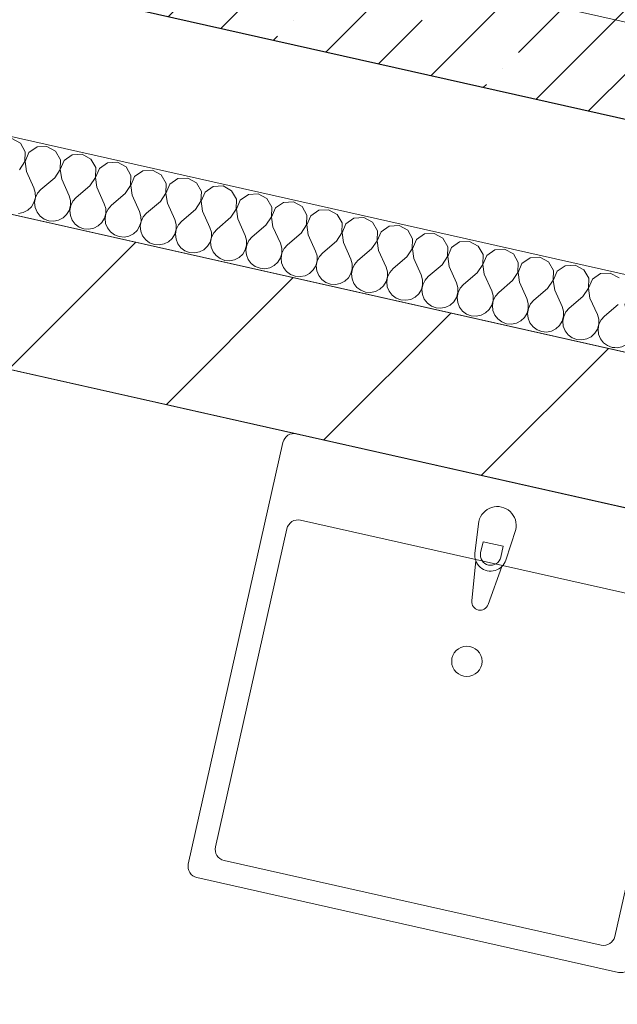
# Model space of a CAD drawing. Header units: millimetres. Extents: x -7213913 to -6930487, y 6129472 to 6353620.
# Tile 142 of 256: x -7192426 to -7191637, y 6173857 to 6175156. Entities that reach past the tile are written whole.
import ezdxf
from ezdxf.enums import TextEntityAlignment as Align

# ---------------------------------------------------------------- set-up
doc = ezdxf.new("R2010")
doc.units = ezdxf.units.MM
doc.header["$MEASUREMENT"] = 0
doc.linetypes.add('Штрихпунктирная', pattern=[670.277762, 352.777767, -176.388884, 0, -141.111112])
for name, color, linetype, lineweight in [('0_Ном._пера__1', 7, 'Continuous', 0), ('S - квартира_помещение.АР_Ном._пера__101', 252, 'Continuous', 0), ('S - квартира_помещение.АР_Ном._пера__2', 8, 'Continuous', 15), ('АР-Мебель_Сантехника.АР_Ном._пера__101', 252, 'Continuous', 0), ('АР-Стены_внутренние_пилоны.АР_Ном._пера__1', 7, 'Continuous', 15), ('АР-Стены_Перегородки_межквартирные_200.АР_Ном._пера__1', 7, 'Continuous', 15), ('АР-Чертеж-Оси_Осевые размеры.АР_Ном._пера__120', 7, 'Continuous', 0), ('АР-Чертеж-Размеры.АР_Ном._пера__1', 7, 'Continuous', 0), ('Паспорта Зон Archicad_Ном._пера__1', 7, 'Continuous', 0)]:
    doc.layers.add(name, color=color, linetype=linetype, lineweight=lineweight)
for name, color, linetype in [('S - квартира_помещение.АР', 7, 'Continuous'), ('АР-Мебель_Сантехника.АР', 7, 'Continuous'), ('АР-Стены_внутренние_пилоны.АР', 7, 'Continuous'), ('АР-Стены_Перегородки_межквартирные_200.АР', 7, 'Continuous'), ('АР-Чертеж-Оси_Осевые размеры.АР', 7, 'Continuous'), ('АР-Чертеж-Размеры.АР', 7, 'Continuous')]:
    doc.layers.add(name, color=color, linetype=linetype)
doc.styles.add('РЎР“Р•РќР•Р\xa0Р\x98Р\xa0_РЎРўР\x98Р›Р¬_1', font='txt')
doc.styles.add('РЎР“Р•РќР•Р\xa0Р\x98Р\xa0_РЎРўР\x98Р›Р¬_2', font='calibri.ttf')
doc.styles.add('РЎР“Р•РќР•Р\xa0Р\x98Р\xa0_РЎРўР\x98Р›Р¬_3', font='GOST_Common.ttf')
doc.styles.add('РЎР“Р•РќР•Р\xa0Р\x98Р\xa0_РЎРўР\x98Р›Р¬_5', font='GOTHIC.TTF')
doc.dimstyles.new('СГЕНЕРИР_СТИЛЬ__5', dxfattribs={"dimtxt": 200, "dimasz": 142.5, "dimexe": 0.18, "dimexo": 0.0625, "dimgap": 0, "dimtad": 1, "dimdec": 0, "dimzin": 0, "dimdsep": 46, "dimtxsty": 'РЎР“Р•РќР•Р\xa0Р\x98Р\xa0_РЎРўР\x98Р›Р¬_3', "dimblk": 'ARROWHEAD_6', "dimblk1": 'ARROWHEAD_6', "dimblk2": 'ARROWHEAD_6', "dimcen": 0.09, "dimse1": 1, "dimse2": 1, "dimclrd": 7, "dimclre": 7, "dimclrt": 7, "dimazin": 0, "dimtfac": 1, "dimtdec": 4, "dimtmove": 0, "dimatfit": 3, "dimfxl": 1, "dimtolj": 1, "dimtzin": 0, "dimarcsym": 0})

# ---------------------------------------------------------------- blocks, each defined once
blk = doc.blocks.new('Кухня-столовая_1_33_1', base_point=(-7189706.7, 6172379.4))
at = {"layer": 'S - квартира_помещение.АР_Ном._пера__2', "color": 8, "linetype": 'Continuous', "lineweight": 15, "flags": 128}
blk.add_lwpolyline([(-7193260.6, 6174879.1), (-7193758.1, 6172664.1), (-7191415.5, 6172138), (-7191575.4, 6171425.7), (-7190722.7, 6171234.2), (-7190722.6, 6171234.4), (-7186334.8, 6170248.9), (-7186314, 6170301.4), (-7186280.6, 6170774.7), (-7186280.6, 6170774.7), (-7186104.1, 6173271.8)], close=True, dxfattribs=at)
at = {"layer": 'Паспорта Зон Archicad_Ном._пера__1', "color": 7, "lineweight": 0, "style": 'РЎР“Р•РќР•Р\xa0Р\x98Р\xa0_РЎРўР\x98Р›Р¬_1'}
blk.add_attdef('ROOM_NUMBER', text='', height=250, rotation=347.3417, dxfattribs=at).set_placement((-7189648.4, 6172398.2), align=Align.MIDDLE_CENTER)
at = {"layer": 'Паспорта Зон Archicad_Ном._пера__1', "color": 7, "lineweight": 0, "style": 'РЎР“Р•РќР•Р\xa0Р\x98Р\xa0_РЎРўР\x98Р›Р¬_2'}
blk.add_attdef('ROOM_AREA', text='', height=200, rotation=347.3417, dxfattribs=at).set_placement((-7186552.8, 6170794.7), align=Align.MIDDLE_RIGHT)
blk = doc.blocks.new('Умывальник 23[47]_1', base_point=(-7191782.4, 6174547.1))
at = {"layer": 'АР-Мебель_Сантехника.АР_Ном._пера__101', "color": 252, "linetype": 'Continuous', "lineweight": 0}
for p, q in [((-7191557.7, 6174383.9), (-7192055.3, 6174495.6)), ((-7192073.3, 6174484.3), (-7192167.4, 6174064.7)), ((-7191814.3, 6174467.2), (-7191817.6, 6174452.7)), ((-7191787.8, 6174461.3), (-7191814.3, 6174467.2)), ((-7191791, 6174446.8), (-7191787.8, 6174461.3)), ((-7191640.5, 6173946.4), (-7191546.4, 6174366)), ((-7192156.1, 6174046.8), (-7191658.5, 6173935.1))]:
    blk.add_line(p, q, dxfattribs=at)
at = {"layer": 'АР-Мебель_Сантехника.АР_Ном._пера__101', "color": 252, "linetype": 'Continuous', "lineweight": 0, "flags": 128}
for points in [[(-7191504.4, 6174484.7), (-7192060.5, 6174609.5, 0.414214), (-7192078.4, 6174598.2), (-7192203.3, 6174042, 0.414214), (-7192191.9, 6174024.1), (-7191635.8, 6173899.2, 0.414214), (-7191617.8, 6173910.6), (-7191493, 6174466.8, 0.414214)], [(-7191771.2, 6174483.1), (-7191784.3, 6174443, -0.12102), (-7191789.5, 6174434.5), (-7191807.6, 6174384.3, -0.882566), (-7191829.3, 6174389.1), (-7191824.1, 6174442.2, -0.12102), (-7191825.3, 6174452.2), (-7191820, 6174494, -1)]]:
    blk.add_lwpolyline(points, format="xyb", close=True, dxfattribs=at)
at = {"layer": 'АР-Мебель_Сантехника.АР_Ном._пера__101', "color": 252, "linetype": 'Continuous', "lineweight": 0}
blk.add_circle((-7191835.8, 6174309.4), 20, dxfattribs=at)
for centre, radius, start, end in [((-7192058.6, 6174481), 15, 77.3496, 167.3496), ((-7191804.3, 6174449.7), 13.6, 167.3496, 347.3496), ((-7191804.3, 6174449.5), 21.1, 200.1206, 314.5786), ((-7191561, 6174369.3), 15, 347.3496, 77.3496), ((-7192152.8, 6174061.4), 15, 167.3496, 257.3496), ((-7191655.2, 6173949.7), 15, 257.3496, 347.3496)]:
    blk.add_arc(centre, radius, start, end, dxfattribs=at)
blk = doc.blocks.new('Стена_182_1', base_point=(-7193465.1, 6175565.6))
at = {"layer": 'АР-Стены_внутренние_пилоны.АР', "linetype": 'Continuous', "lineweight": 0, "true_color": 0x000000}
h = blk.add_hatch(dxfattribs=at)
h.set_pattern_fill('ЖЕЛЕЗОБЕТОН__PROJECT__0001', color=18, style=0, pattern_type=2)
h.set_pattern_definition([(45, (-6566190.34, 6562677.8), (-84.852814, 84.852814), []), (45, (-6566232.77, 6562720.22), (-84.852814, 84.852814), [90, -30, 0, -30])])
h.paths.add_polyline_path([(-7193315.8, 6175660.2), (-7193370.6, 6175416.3), (-7191526.5, 6175002.1), (-7191471.7, 6175246)])
at = {"layer": 'АР-Стены_внутренние_пилоны.АР_Ном._пера__1', "color": 7, "linetype": 'Continuous', "lineweight": 30, "flags": 128}
blk.add_lwpolyline([(-7193614.5, 6175471), (-7191526.5, 6175002.1)], dxfattribs=at)
blk = doc.blocks.new('Стена_202_1', base_point=(-7193336.2, 6174998.6))
at = {"layer": 'АР-Стены_Перегородки_межквартирные_200.АР', "linetype": 'Continuous', "lineweight": 0, "true_color": 0x000000}
h = blk.add_hatch(dxfattribs=at)
h.set_pattern_fill('БЛОКИ_БЕТОННЫЕ_ЭФФЕКТИВН_78', color=18, style=0, pattern_type=2)
h.set_pattern_definition([(45, (-6566190.34, 6562677.8), (-127.279217, 127.279217), [])])
h.paths.add_polyline_path([(-7193260.6, 6174879.1), (-7186020.2, 6173253), (-7185976.4, 6173448.1), (-7193216.8, 6175074.3)])
at = {"layer": 'АР-Стены_Перегородки_межквартирные_200.АР_Ном._пера__1', "color": 7, "linetype": 'Continuous', "lineweight": 15, "flags": 128}
for points in [[(-7185976.4, 6173448.1), (-7193216.8, 6175074.3)], [(-7193260.6, 6174879.1), (-7186104.1, 6173271.8)]]:
    blk.add_lwpolyline(points, dxfattribs=at)
blk = doc.blocks.new('*X832', base_point=(-6566190.3, 6562677.8))
at = {"layer": '0_Ном._пера__1', "color": 7, "linetype": 'Continuous', "lineweight": 0}
for p, q in [((-7191614, 6174809.8), (-7191622.2, 6174804)), ((-7191627.4, 6174781.1), (-7191626.9, 6174778.2)), ((-7191626.9, 6174778.2), (-7191617.2, 6174756.5)), ((-7191589.8, 6174769.9), (-7191607.9, 6174754.4)), ((-7191589.8, 6174769.9), (-7191589.2, 6174770.7)), ((-7191615.3, 6174750.2), (-7191617.2, 6174756.5)), ((-7191617, 6174737.3), (-7191615.3, 6174743.6)), ((-7191615.1, 6174743.6), (-7191616.2, 6174737.1)), ((-7191615.3, 6174743.6), (-7191615.3, 6174750.2)), ((-7191612.2, 6174749.5), (-7191615.1, 6174743.6)), ((-7191607.9, 6174754.4), (-7191612.2, 6174749.5)), ((-7191625.3, 6174727.2), (-7191620.4, 6174731.7)), ((-7191620.4, 6174731.7), (-7191617, 6174737.3)), ((-7191616.2, 6174737.1), (-7191615.5, 6174730.6)), ((-7191615.5, 6174730.6), (-7191613.1, 6174724.5)), ((-7191570.6, 6174726.8), (-7191568.8, 6174733.2)), ((-7191568.6, 6174733.1), (-7191569.8, 6174726.7)), ((-7191568.8, 6174733.2), (-7191568.9, 6174738.6)), ((-7191567.2, 6174736), (-7191568.6, 6174733.1)), ((-7191640.4, 6174723.2), (-7191637.6, 6174723)), ((-7191637.6, 6174723), (-7191631.1, 6174724.2)), ((-7191631.1, 6174724.2), (-7191625.3, 6174727.2)), ((-7191613.1, 6174724.5), (-7191609.1, 6174719.3)), ((-7191609.1, 6174719.3), (-7191603.8, 6174715.4)), ((-7191584.7, 6174713.8), (-7191578.8, 6174716.8)), ((-7191578.8, 6174716.8), (-7191574, 6174721.2)), ((-7191574, 6174721.2), (-7191570.6, 6174726.8)), ((-7191569.8, 6174726.7), (-7191569.1, 6174720.1)), ((-7191569.1, 6174720.1), (-7191566.6, 6174714)), ((-7191603.8, 6174715.4), (-7191597.6, 6174713.1)), ((-7191597.6, 6174713.1), (-7191591.1, 6174712.5)), ((-7191591.1, 6174712.5), (-7191584.7, 6174713.8)), ((-7191566.6, 6174714), (-7191562.6, 6174708.8)), ((-7191562.6, 6174708.8), (-7191557.3, 6174704.9)), ((-7191557.3, 6174704.9), (-7191551.2, 6174702.6)), ((-7191551.2, 6174702.6), (-7191545.8, 6174702.2))]:
    blk.add_line(p, q, dxfattribs=at)
blk = doc.blocks.new('*X833', base_point=(-6566190.3, 6562677.8))
at = {"layer": '0_Ном._пера__1', "color": 7, "linetype": 'Continuous', "lineweight": 0}
for p, q in [((-7192424.9, 6174992.8), (-7192436.3, 6174999)), ((-7192418.4, 6174981.5), (-7192424.9, 6174992.8)), ((-7192418.9, 6174968.5), (-7192418.4, 6174981.5)), ((-7192413.5, 6174980.4), (-7192418.7, 6174968.5)), ((-7192402.8, 6174987.9), (-7192413.5, 6174980.4)), ((-7192389.9, 6174988.6), (-7192402.8, 6174987.9)), ((-7192378.4, 6174982.4), (-7192389.9, 6174988.6)), ((-7192372, 6174971.1), (-7192378.4, 6174982.4)), ((-7192356.4, 6174977.4), (-7192367.1, 6174970)), ((-7192343.4, 6174978.2), (-7192356.4, 6174977.4)), ((-7192332, 6174971.9), (-7192343.4, 6174978.2)), ((-7192426.1, 6174957.7), (-7192418.9, 6174968.5)), ((-7192418.7, 6174968.5), (-7192416.8, 6174955.6)), ((-7192372.4, 6174958.1), (-7192372, 6174971.1)), ((-7192367.1, 6174970), (-7192372.2, 6174958)), ((-7192325.5, 6174960.6), (-7192332, 6174971.9)), ((-7192309.9, 6174967), (-7192320.6, 6174959.5)), ((-7192296.9, 6174967.7), (-7192309.9, 6174967)), ((-7192285.5, 6174961.5), (-7192296.9, 6174967.7)), ((-7192416.8, 6174955.6), (-7192407, 6174933.9)), ((-7192379.6, 6174947.2), (-7192372.4, 6174958.1)), ((-7192372.2, 6174958), (-7192370.3, 6174945.2)), ((-7192325.9, 6174947.6), (-7192325.5, 6174960.6)), ((-7192320.6, 6174959.5), (-7192325.8, 6174947.6)), ((-7192279, 6174950.2), (-7192285.5, 6174961.5)), ((-7192279.5, 6174937.2), (-7192279, 6174950.2)), ((-7192263.5, 6174956.6), (-7192274.1, 6174949.1)), ((-7192250.5, 6174957.3), (-7192263.5, 6174956.6)), ((-7192239, 6174951.1), (-7192250.5, 6174957.3)), ((-7192232.6, 6174939.8), (-7192239, 6174951.1)), ((-7192379.6, 6174947.2), (-7192397.7, 6174931.8)), ((-7192370.3, 6174945.2), (-7192360.6, 6174923.4)), ((-7192333.2, 6174936.8), (-7192351.3, 6174921.4)), ((-7192333.2, 6174936.8), (-7192325.9, 6174947.6)), ((-7192325.8, 6174947.6), (-7192323.9, 6174934.7)), ((-7192286.7, 6174926.4), (-7192279.5, 6174937.2)), ((-7192274.1, 6174949.1), (-7192279.3, 6174937.2)), ((-7192279.3, 6174937.2), (-7192277.4, 6174924.3)), ((-7192233, 6174926.8), (-7192232.6, 6174939.8)), ((-7192227.7, 6174938.7), (-7192232.8, 6174926.7)), ((-7192217, 6174946.1), (-7192227.7, 6174938.7)), ((-7192204, 6174946.9), (-7192217, 6174946.1)), ((-7192192.6, 6174940.6), (-7192204, 6174946.9)), ((-7192186.1, 6174929.3), (-7192192.6, 6174940.6)), ((-7192405.2, 6174927.6), (-7192407, 6174933.9)), ((-7192405.1, 6174921), (-7192405.2, 6174927.6)), ((-7192402.1, 6174926.9), (-7192404.9, 6174921)), ((-7192397.7, 6174931.8), (-7192402.1, 6174926.9)), ((-7192323.9, 6174934.7), (-7192314.1, 6174913)), ((-7192286.7, 6174926.4), (-7192304.8, 6174910.9)), ((-7192277.4, 6174924.3), (-7192267.6, 6174902.6)), ((-7192240.2, 6174915.9), (-7192233, 6174926.8)), ((-7192232.8, 6174926.7), (-7192230.9, 6174913.9)), ((-7192186.6, 6174916.3), (-7192186.1, 6174929.3)), ((-7192181.2, 6174928.2), (-7192186.4, 6174916.3)), ((-7192170.5, 6174935.7), (-7192181.2, 6174928.2)), ((-7192157.5, 6174936.4), (-7192170.5, 6174935.7)), ((-7192146.1, 6174930.2), (-7192157.5, 6174936.4)), ((-7192139.7, 6174918.9), (-7192146.1, 6174930.2)), ((-7192124.1, 6174925.3), (-7192134.7, 6174917.8)), ((-7192111.1, 6174926), (-7192124.1, 6174925.3)), ((-7192099.7, 6174919.8), (-7192111.1, 6174926)), ((-7192410.3, 6174909.1), (-7192406.9, 6174914.7)), ((-7192406.9, 6174914.7), (-7192405.1, 6174921)), ((-7192404.9, 6174921), (-7192406.1, 6174914.5)), ((-7192406.1, 6174914.5), (-7192405.4, 6174908)), ((-7192358.7, 6174917.1), (-7192360.6, 6174923.4)), ((-7192358.7, 6174910.6), (-7192358.7, 6174917.1)), ((-7192355.6, 6174916.4), (-7192358.5, 6174910.5)), ((-7192351.3, 6174921.4), (-7192355.6, 6174916.4)), ((-7192312.3, 6174906.7), (-7192314.1, 6174913)), ((-7192304.8, 6174910.9), (-7192309.2, 6174906)), ((-7192240.2, 6174915.9), (-7192258.3, 6174900.5)), ((-7192230.9, 6174913.9), (-7192221.2, 6174892.1)), ((-7192193.8, 6174905.5), (-7192186.6, 6174916.3)), ((-7192186.4, 6174916.3), (-7192184.5, 6174903.4)), ((-7192140.1, 6174905.9), (-7192139.7, 6174918.9)), ((-7192134.7, 6174917.8), (-7192139.9, 6174905.9)), ((-7192093.2, 6174908.5), (-7192099.7, 6174919.8)), ((-7192077.6, 6174914.8), (-7192088.3, 6174907.4)), ((-7192064.6, 6174915.5), (-7192077.6, 6174914.8)), ((-7192053.2, 6174909.3), (-7192064.6, 6174915.5)), ((-7192427.4, 6174900.3), (-7192421, 6174901.6)), ((-7192421, 6174901.6), (-7192415.1, 6174904.6)), ((-7192415.1, 6174904.6), (-7192410.3, 6174909.1)), ((-7192405.4, 6174908), (-7192402.9, 6174901.9)), ((-7192402.9, 6174901.9), (-7192398.9, 6174896.7)), ((-7192368.6, 6174894.2), (-7192363.8, 6174898.6)), ((-7192363.8, 6174898.6), (-7192360.4, 6174904.2)), ((-7192360.4, 6174904.2), (-7192358.7, 6174910.6)), ((-7192358.5, 6174910.5), (-7192359.6, 6174904.1)), ((-7192359.6, 6174904.1), (-7192358.9, 6174897.5)), ((-7192314, 6174893.8), (-7192312.2, 6174900.1)), ((-7192312, 6174900.1), (-7192313.1, 6174893.6)), ((-7192312.2, 6174900.1), (-7192312.3, 6174906.7)), ((-7192309.2, 6174906), (-7192312, 6174900.1)), ((-7192265.8, 6174896.3), (-7192267.6, 6174902.6)), ((-7192258.3, 6174900.5), (-7192262.7, 6174895.6)), ((-7192193.8, 6174905.5), (-7192211.9, 6174890.1)), ((-7192184.5, 6174903.4), (-7192174.7, 6174881.7)), ((-7192147.3, 6174895.1), (-7192140.1, 6174905.9)), ((-7192139.9, 6174905.9), (-7192138, 6174893)), ((-7192093.6, 6174895.5), (-7192093.2, 6174908.5)), ((-7192088.3, 6174907.4), (-7192093.4, 6174895.4)), ((-7192046.7, 6174898), (-7192053.2, 6174909.3)), ((-7192047.2, 6174885), (-7192046.7, 6174898)), ((-7192031.2, 6174904.4), (-7192041.8, 6174896.9)), ((-7192018.2, 6174905.1), (-7192031.2, 6174904.4)), ((-7192006.7, 6174898.9), (-7192018.2, 6174905.1)), ((-7192000.3, 6174887.6), (-7192006.7, 6174898.9)), ((-7192398.9, 6174896.7), (-7192393.6, 6174892.8)), ((-7192393.6, 6174892.8), (-7192387.5, 6174890.5)), ((-7192387.5, 6174890.5), (-7192380.9, 6174889.9)), ((-7192380.9, 6174889.9), (-7192374.5, 6174891.2)), ((-7192374.5, 6174891.2), (-7192368.6, 6174894.2)), ((-7192358.9, 6174897.5), (-7192356.5, 6174891.4)), ((-7192356.5, 6174891.4), (-7192352.5, 6174886.2)), ((-7192352.5, 6174886.2), (-7192347.2, 6174882.3)), ((-7192322.2, 6174883.7), (-7192317.4, 6174888.2)), ((-7192317.4, 6174888.2), (-7192314, 6174893.8)), ((-7192313.1, 6174893.6), (-7192312.5, 6174887.1)), ((-7192312.5, 6174887.1), (-7192310, 6174881)), ((-7192267.5, 6174883.4), (-7192265.7, 6174889.7)), ((-7192265.6, 6174889.7), (-7192266.7, 6174883.2)), ((-7192265.7, 6174889.7), (-7192265.8, 6174896.3)), ((-7192262.7, 6174895.6), (-7192265.6, 6174889.7)), ((-7192219.3, 6174885.8), (-7192221.2, 6174892.1)), ((-7192219.3, 6174879.3), (-7192219.3, 6174885.8)), ((-7192216.2, 6174885.1), (-7192219.1, 6174879.2)), ((-7192211.9, 6174890.1), (-7192216.2, 6174885.1)), ((-7192147.3, 6174895.1), (-7192165.4, 6174879.6)), ((-7192138, 6174893), (-7192128.3, 6174871.3)), ((-7192100.8, 6174884.6), (-7192093.6, 6174895.5)), ((-7192093.4, 6174895.4), (-7192091.6, 6174882.6)), ((-7192054.4, 6174874.2), (-7192047.2, 6174885)), ((-7192041.8, 6174896.9), (-7192047, 6174885)), ((-7192047, 6174885), (-7192045.1, 6174872.1)), ((-7192000.7, 6174874.6), (-7192000.3, 6174887.6)), ((-7191995.4, 6174886.5), (-7192000.5, 6174874.6)), ((-7191984.7, 6174894), (-7191995.4, 6174886.5)), ((-7191971.7, 6174894.7), (-7191984.7, 6174894)), ((-7191960.3, 6174888.5), (-7191971.7, 6174894.7)), ((-7191953.8, 6174877.2), (-7191960.3, 6174888.5)), ((-7192347.2, 6174882.3), (-7192341, 6174880)), ((-7192341, 6174880), (-7192334.5, 6174879.5)), ((-7192334.5, 6174879.5), (-7192328, 6174880.7)), ((-7192328, 6174880.7), (-7192322.2, 6174883.7)), ((-7192310, 6174881), (-7192306, 6174875.8)), ((-7192306, 6174875.8), (-7192300.7, 6174871.9)), ((-7192300.7, 6174871.9), (-7192294.6, 6174869.6)), ((-7192281.6, 6174870.3), (-7192275.7, 6174873.3)), ((-7192275.7, 6174873.3), (-7192270.9, 6174877.8)), ((-7192270.9, 6174877.8), (-7192267.5, 6174883.4)), ((-7192266.7, 6174883.2), (-7192266, 6174876.7)), ((-7192266, 6174876.7), (-7192263.6, 6174870.6)), ((-7192224.4, 6174867.3), (-7192221, 6174872.9)), ((-7192221, 6174872.9), (-7192219.3, 6174879.3)), ((-7192219.1, 6174879.2), (-7192220.2, 6174872.8)), ((-7192220.2, 6174872.8), (-7192219.5, 6174866.2)), ((-7192172.9, 6174875.4), (-7192174.7, 6174881.7)), ((-7192172.8, 6174868.8), (-7192172.9, 6174875.4)), ((-7192169.8, 6174874.7), (-7192172.6, 6174868.8)), ((-7192165.4, 6174879.6), (-7192169.8, 6174874.7)), ((-7192100.8, 6174884.6), (-7192119, 6174869.2)), ((-7192091.6, 6174882.6), (-7192081.8, 6174860.8)), ((-7192054.4, 6174874.2), (-7192072.5, 6174858.8)), ((-7192045.1, 6174872.1), (-7192035.3, 6174850.4)), ((-7192007.9, 6174863.8), (-7192000.7, 6174874.6)), ((-7192000.5, 6174874.6), (-7191998.6, 6174861.7)), ((-7191954.2, 6174864.2), (-7191953.8, 6174877.2)), ((-7191948.9, 6174876.1), (-7191954.1, 6174864.1)), ((-7191938.2, 6174883.5), (-7191948.9, 6174876.1)), ((-7191925.2, 6174884.2), (-7191938.2, 6174883.5)), ((-7191913.8, 6174878), (-7191925.2, 6174884.2)), ((-7191907.3, 6174866.7), (-7191913.8, 6174878)), ((-7191891.8, 6174873.1), (-7191902.4, 6174865.6)), ((-7191878.8, 6174873.8), (-7191891.8, 6174873.1)), ((-7191867.3, 6174867.6), (-7191878.8, 6174873.8)), ((-7192294.6, 6174869.6), (-7192288, 6174869)), ((-7192288, 6174869), (-7192281.6, 6174870.3)), ((-7192263.6, 6174870.6), (-7192259.5, 6174865.4)), ((-7192259.5, 6174865.4), (-7192254.3, 6174861.5)), ((-7192254.3, 6174861.5), (-7192248.1, 6174859.1)), ((-7192248.1, 6174859.1), (-7192241.6, 6174858.6)), ((-7192241.6, 6174858.6), (-7192235.1, 6174859.9)), ((-7192235.1, 6174859.9), (-7192229.3, 6174862.9)), ((-7192229.3, 6174862.9), (-7192224.4, 6174867.3)), ((-7192219.5, 6174866.2), (-7192217.1, 6174860.1)), ((-7192217.1, 6174860.1), (-7192213.1, 6174854.9)), ((-7192178, 6174856.9), (-7192174.6, 6174862.5)), ((-7192174.6, 6174862.5), (-7192172.8, 6174868.8)), ((-7192172.6, 6174868.8), (-7192173.8, 6174862.3)), ((-7192173.8, 6174862.3), (-7192173.1, 6174855.8)), ((-7192126.4, 6174865), (-7192128.3, 6174871.3)), ((-7192126.4, 6174858.4), (-7192126.4, 6174865)), ((-7192123.3, 6174864.3), (-7192126.2, 6174858.4)), ((-7192119, 6174869.2), (-7192123.3, 6174864.3)), ((-7192079.9, 6174854.5), (-7192081.8, 6174860.8)), ((-7192007.9, 6174863.8), (-7192026, 6174848.3)), ((-7191998.6, 6174861.7), (-7191988.9, 6174840)), ((-7191961.5, 6174853.3), (-7191954.2, 6174864.2)), ((-7191954.1, 6174864.1), (-7191952.2, 6174851.2)), ((-7191907.8, 6174853.7), (-7191907.3, 6174866.7)), ((-7191902.4, 6174865.6), (-7191907.6, 6174853.7)), ((-7191860.9, 6174856.3), (-7191867.3, 6174867.6)), ((-7191845.3, 6174862.6), (-7191856, 6174855.2)), ((-7191832.3, 6174863.4), (-7191845.3, 6174862.6)), ((-7191820.9, 6174857.2), (-7191832.3, 6174863.4)), ((-7192213.1, 6174854.9), (-7192207.8, 6174851)), ((-7192207.8, 6174851), (-7192201.6, 6174848.7)), ((-7192201.6, 6174848.7), (-7192195.1, 6174848.2)), ((-7192195.1, 6174848.2), (-7192188.7, 6174849.4)), ((-7192188.7, 6174849.4), (-7192182.8, 6174852.4)), ((-7192182.8, 6174852.4), (-7192178, 6174856.9)), ((-7192173.1, 6174855.8), (-7192170.6, 6174849.7)), ((-7192170.6, 6174849.7), (-7192166.6, 6174844.5)), ((-7192136.3, 6174842), (-7192131.5, 6174846.5)), ((-7192131.5, 6174846.5), (-7192128.1, 6174852.1)), ((-7192128.1, 6174852.1), (-7192126.4, 6174858.4)), ((-7192126.2, 6174858.4), (-7192127.3, 6174851.9)), ((-7192127.3, 6174851.9), (-7192126.6, 6174845.4)), ((-7192081.6, 6174841.6), (-7192079.9, 6174848)), ((-7192079.7, 6174847.9), (-7192080.8, 6174841.4)), ((-7192079.9, 6174848), (-7192079.9, 6174854.5)), ((-7192076.9, 6174853.8), (-7192079.7, 6174847.9)), ((-7192072.5, 6174858.8), (-7192076.9, 6174853.8)), ((-7192033.5, 6174844.1), (-7192035.3, 6174850.4)), ((-7192026, 6174848.3), (-7192030.4, 6174843.4)), ((-7191961.5, 6174853.3), (-7191979.6, 6174837.9)), ((-7191952.2, 6174851.2), (-7191942.4, 6174829.5)), ((-7191915, 6174842.9), (-7191907.8, 6174853.7)), ((-7191907.6, 6174853.7), (-7191905.7, 6174840.8)), ((-7191861.3, 6174843.3), (-7191860.9, 6174856.3)), ((-7191856, 6174855.2), (-7191861.1, 6174843.3)), ((-7191814.4, 6174845.9), (-7191820.9, 6174857.2)), ((-7191798.8, 6174852.2), (-7191809.5, 6174844.8)), ((-7191785.9, 6174852.9), (-7191798.8, 6174852.2)), ((-7191774.4, 6174846.7), (-7191785.9, 6174852.9)), ((-7191768, 6174835.4), (-7191774.4, 6174846.7)), ((-7192166.6, 6174844.5), (-7192161.3, 6174840.6)), ((-7192161.3, 6174840.6), (-7192155.2, 6174838.3)), ((-7192155.2, 6174838.3), (-7192148.6, 6174837.7)), ((-7192148.6, 6174837.7), (-7192142.2, 6174839)), ((-7192142.2, 6174839), (-7192136.3, 6174842)), ((-7192126.6, 6174845.4), (-7192124.2, 6174839.3)), ((-7192124.2, 6174839.3), (-7192120.2, 6174834.1)), ((-7192120.2, 6174834.1), (-7192114.9, 6174830.2)), ((-7192089.9, 6174831.5), (-7192085.1, 6174836)), ((-7192085.1, 6174836), (-7192081.6, 6174841.6)), ((-7192080.8, 6174841.4), (-7192080.2, 6174834.9)), ((-7192080.2, 6174834.9), (-7192077.7, 6174828.8)), ((-7192035.2, 6174831.2), (-7192033.4, 6174837.5)), ((-7192033.3, 6174837.5), (-7192034.4, 6174831)), ((-7192033.4, 6174837.5), (-7192033.5, 6174844.1)), ((-7192030.4, 6174843.4), (-7192033.3, 6174837.5)), ((-7191987, 6174833.7), (-7191988.9, 6174840)), ((-7191987, 6174827.1), (-7191987, 6174833.7)), ((-7191983.9, 6174833), (-7191986.8, 6174827.1)), ((-7191979.6, 6174837.9), (-7191983.9, 6174833)), ((-7191915, 6174842.9), (-7191933.1, 6174827.4)), ((-7191905.7, 6174840.8), (-7191895.9, 6174819.1)), ((-7191868.5, 6174832.5), (-7191861.3, 6174843.3)), ((-7191861.1, 6174843.3), (-7191859.2, 6174830.4)), ((-7191814.9, 6174832.9), (-7191814.4, 6174845.9)), ((-7191809.5, 6174844.8), (-7191814.7, 6174832.8)), ((-7191768.4, 6174822.4), (-7191768, 6174835.4)), ((-7191763.1, 6174834.3), (-7191768.2, 6174822.4)), ((-7191752.4, 6174841.8), (-7191763.1, 6174834.3)), ((-7191739.4, 6174842.5), (-7191752.4, 6174841.8)), ((-7191728, 6174836.3), (-7191739.4, 6174842.5)), ((-7191721.5, 6174825), (-7191728, 6174836.3)), ((-7192114.9, 6174830.2), (-7192108.7, 6174827.8)), ((-7192108.7, 6174827.8), (-7192102.2, 6174827.3)), ((-7192102.2, 6174827.3), (-7192095.7, 6174828.6)), ((-7192095.7, 6174828.6), (-7192089.9, 6174831.5)), ((-7192077.7, 6174828.8), (-7192073.7, 6174823.6)), ((-7192073.7, 6174823.6), (-7192068.4, 6174819.7)), ((-7192049.3, 6174818.1), (-7192043.4, 6174821.1)), ((-7192043.4, 6174821.1), (-7192038.6, 6174825.6)), ((-7192038.6, 6174825.6), (-7192035.2, 6174831.2)), ((-7192034.4, 6174831), (-7192033.7, 6174824.5)), ((-7192033.7, 6174824.5), (-7192031.3, 6174818.4)), ((-7191992.1, 6174815.1), (-7191988.7, 6174820.8)), ((-7191988.7, 6174820.8), (-7191987, 6174827.1)), ((-7191986.8, 6174827.1), (-7191987.9, 6174820.6)), ((-7191987.9, 6174820.6), (-7191987.2, 6174814)), ((-7191940.6, 6174823.2), (-7191942.4, 6174829.5)), ((-7191940.5, 6174816.7), (-7191940.6, 6174823.2)), ((-7191937.5, 6174822.5), (-7191940.3, 6174816.6)), ((-7191933.1, 6174827.4), (-7191937.5, 6174822.5)), ((-7191868.5, 6174832.5), (-7191886.7, 6174817)), ((-7191859.2, 6174830.4), (-7191849.5, 6174808.7)), ((-7191822.1, 6174822), (-7191840.2, 6174806.6)), ((-7191822.1, 6174822), (-7191814.9, 6174832.9)), ((-7191814.7, 6174832.8), (-7191812.8, 6174819.9)), ((-7191812.8, 6174819.9), (-7191803, 6174798.2)), ((-7191775.6, 6174811.6), (-7191768.4, 6174822.4)), ((-7191768.2, 6174822.4), (-7191766.3, 6174809.5)), ((-7191721.9, 6174812), (-7191721.5, 6174825)), ((-7191716.6, 6174823.9), (-7191721.8, 6174811.9)), ((-7191705.9, 6174831.3), (-7191716.6, 6174823.9)), ((-7191692.9, 6174832.1), (-7191705.9, 6174831.3)), ((-7191681.5, 6174825.9), (-7191692.9, 6174832.1)), ((-7191675, 6174814.6), (-7191681.5, 6174825.9)), ((-7191659.5, 6174820.9), (-7191670.1, 6174813.5)), ((-7191646.5, 6174821.6), (-7191659.5, 6174820.9)), ((-7191635, 6174815.4), (-7191646.5, 6174821.6)), ((-7192068.4, 6174819.7), (-7192062.3, 6174817.4)), ((-7192062.3, 6174817.4), (-7192055.7, 6174816.9)), ((-7192055.7, 6174816.9), (-7192049.3, 6174818.1)), ((-7192031.3, 6174818.4), (-7192027.2, 6174813.2)), ((-7192027.2, 6174813.2), (-7192022, 6174809.3)), ((-7192022, 6174809.3), (-7192015.8, 6174807)), ((-7192015.8, 6174807), (-7192009.3, 6174806.4)), ((-7192009.3, 6174806.4), (-7192002.8, 6174807.7)), ((-7192002.8, 6174807.7), (-7191997, 6174810.7)), ((-7191997, 6174810.7), (-7191992.1, 6174815.1)), ((-7191987.2, 6174814), (-7191984.8, 6174807.9)), ((-7191984.8, 6174807.9), (-7191980.8, 6174802.7)), ((-7191945.7, 6174804.7), (-7191942.3, 6174810.3)), ((-7191942.3, 6174810.3), (-7191940.5, 6174816.7)), ((-7191940.3, 6174816.6), (-7191941.5, 6174810.1)), ((-7191941.5, 6174810.1), (-7191940.8, 6174803.6)), ((-7191894.1, 6174812.8), (-7191895.9, 6174819.1)), ((-7191894.1, 6174806.2), (-7191894.1, 6174812.8)), ((-7191891, 6174812.1), (-7191893.9, 6174806.2)), ((-7191886.7, 6174817), (-7191891, 6174812.1)), ((-7191847.6, 6174802.4), (-7191849.5, 6174808.7)), ((-7191775.6, 6174811.6), (-7191793.7, 6174796.1)), ((-7191766.3, 6174809.5), (-7191756.6, 6174787.8)), ((-7191729.2, 6174801.2), (-7191721.9, 6174812)), ((-7191721.8, 6174811.9), (-7191719.9, 6174799.1)), ((-7191675.5, 6174801.6), (-7191675, 6174814.6)), ((-7191670.1, 6174813.5), (-7191675.3, 6174801.5)), ((-7191980.8, 6174802.7), (-7191975.5, 6174798.8)), ((-7191975.5, 6174798.8), (-7191969.3, 6174796.5)), ((-7191969.3, 6174796.5), (-7191962.8, 6174796)), ((-7191962.8, 6174796), (-7191956.3, 6174797.3)), ((-7191956.3, 6174797.3), (-7191950.5, 6174800.2)), ((-7191950.5, 6174800.2), (-7191945.7, 6174804.7)), ((-7191940.8, 6174803.6), (-7191938.3, 6174797.5)), ((-7191938.3, 6174797.5), (-7191934.3, 6174792.3)), ((-7191904, 6174789.8), (-7191899.2, 6174794.3)), ((-7191899.2, 6174794.3), (-7191895.8, 6174799.9)), ((-7191895.8, 6174799.9), (-7191894.1, 6174806.2)), ((-7191893.9, 6174806.2), (-7191895, 6174799.7)), ((-7191895, 6174799.7), (-7191894.3, 6174793.2)), ((-7191849.3, 6174789.5), (-7191847.6, 6174795.8)), ((-7191847.4, 6174795.7), (-7191848.5, 6174789.3)), ((-7191847.6, 6174795.8), (-7191847.6, 6174802.4)), ((-7191844.6, 6174801.7), (-7191847.4, 6174795.7)), ((-7191840.2, 6174806.6), (-7191844.6, 6174801.7)), ((-7191801.2, 6174791.9), (-7191803, 6174798.2)), ((-7191793.7, 6174796.1), (-7191798.1, 6174791.2)), ((-7191729.2, 6174801.2), (-7191747.3, 6174785.7)), ((-7191719.9, 6174799.1), (-7191710.1, 6174777.4)), ((-7191682.7, 6174790.7), (-7191675.5, 6174801.6)), ((-7191675.3, 6174801.5), (-7191673.4, 6174788.6)), ((-7191934.3, 6174792.3), (-7191929, 6174788.4)), ((-7191929, 6174788.4), (-7191922.9, 6174786.1)), ((-7191922.9, 6174786.1), (-7191916.3, 6174785.6)), ((-7191916.3, 6174785.6), (-7191909.9, 6174786.8)), ((-7191909.9, 6174786.8), (-7191904, 6174789.8)), ((-7191894.3, 6174793.2), (-7191891.9, 6174787.1)), ((-7191891.9, 6174787.1), (-7191887.8, 6174781.9)), ((-7191887.8, 6174781.9), (-7191882.6, 6174778)), ((-7191857.6, 6174779.4), (-7191852.8, 6174783.8)), ((-7191852.8, 6174783.8), (-7191849.3, 6174789.5)), ((-7191848.5, 6174789.3), (-7191847.8, 6174782.7)), ((-7191847.8, 6174782.7), (-7191845.4, 6174776.6)), ((-7191802.9, 6174779), (-7191801.1, 6174785.4)), ((-7191800.9, 6174785.3), (-7191802.1, 6174778.8)), ((-7191801.1, 6174785.4), (-7191801.2, 6174791.9)), ((-7191798.1, 6174791.2), (-7191800.9, 6174785.3)), ((-7191754.7, 6174781.5), (-7191756.6, 6174787.8)), ((-7191754.7, 6174774.9), (-7191754.7, 6174781.5)), ((-7191747.3, 6174785.7), (-7191751.6, 6174780.8)), ((-7191682.7, 6174790.7), (-7191700.8, 6174775.3)), ((-7191673.4, 6174788.6), (-7191663.6, 6174766.9)), ((-7191882.6, 6174778), (-7191876.4, 6174775.7)), ((-7191876.4, 6174775.7), (-7191869.9, 6174775.1)), ((-7191869.9, 6174775.1), (-7191863.4, 6174776.4)), ((-7191863.4, 6174776.4), (-7191857.6, 6174779.4)), ((-7191845.4, 6174776.6), (-7191841.4, 6174771.4)), ((-7191841.4, 6174771.4), (-7191836.1, 6174767.5)), ((-7191817, 6174766), (-7191811.1, 6174768.9)), ((-7191811.1, 6174768.9), (-7191806.3, 6174773.4)), ((-7191806.3, 6174773.4), (-7191802.9, 6174779)), ((-7191802.1, 6174778.8), (-7191801.4, 6174772.3)), ((-7191801.4, 6174772.3), (-7191798.9, 6174766.2)), ((-7191759.8, 6174763), (-7191756.4, 6174768.6)), ((-7191756.4, 6174768.6), (-7191754.7, 6174774.9)), ((-7191754.5, 6174774.9), (-7191755.6, 6174768.4)), ((-7191755.6, 6174768.4), (-7191754.9, 6174761.9)), ((-7191751.6, 6174780.8), (-7191754.5, 6174774.9)), ((-7191708.3, 6174771.1), (-7191710.1, 6174777.4)), ((-7191708.2, 6174764.5), (-7191708.3, 6174771.1)), ((-7191705.2, 6174770.4), (-7191708, 6174764.4)), ((-7191700.8, 6174775.3), (-7191705.2, 6174770.4)), ((-7191636.2, 6174780.3), (-7191654.3, 6174764.8)), ((-7191836.1, 6174767.5), (-7191830, 6174765.2)), ((-7191830, 6174765.2), (-7191823.4, 6174764.7)), ((-7191823.4, 6174764.7), (-7191817, 6174766)), ((-7191798.9, 6174766.2), (-7191794.9, 6174761)), ((-7191794.9, 6174761), (-7191789.6, 6174757.1)), ((-7191789.6, 6174757.1), (-7191783.5, 6174754.8)), ((-7191776.9, 6174754.3), (-7191770.5, 6174755.5)), ((-7191770.5, 6174755.5), (-7191764.6, 6174758.5)), ((-7191764.6, 6174758.5), (-7191759.8, 6174763)), ((-7191754.9, 6174761.9), (-7191752.5, 6174755.8)), ((-7191752.5, 6174755.8), (-7191748.5, 6174750.6)), ((-7191713.4, 6174752.5), (-7191710, 6174758.2)), ((-7191710, 6174758.2), (-7191708.2, 6174764.5)), ((-7191708, 6174764.4), (-7191709.1, 6174758)), ((-7191709.1, 6174758), (-7191708.5, 6174751.4)), ((-7191661.8, 6174760.6), (-7191663.6, 6174766.9)), ((-7191661.7, 6174754), (-7191661.8, 6174760.6)), ((-7191658.7, 6174759.9), (-7191661.6, 6174754)), ((-7191654.3, 6174764.8), (-7191658.7, 6174759.9)), ((-7191783.5, 6174754.8), (-7191776.9, 6174754.3)), ((-7191748.5, 6174750.6), (-7191743.2, 6174746.7)), ((-7191743.2, 6174746.7), (-7191737, 6174744.4)), ((-7191737, 6174744.4), (-7191730.5, 6174743.8)), ((-7191730.5, 6174743.8), (-7191724, 6174745.1)), ((-7191724, 6174745.1), (-7191718.2, 6174748.1)), ((-7191718.2, 6174748.1), (-7191713.4, 6174752.5)), ((-7191708.5, 6174751.4), (-7191706, 6174745.3)), ((-7191706, 6174745.3), (-7191702, 6174740.1)), ((-7191671.7, 6174737.6), (-7191666.9, 6174742.1)), ((-7191666.9, 6174742.1), (-7191663.5, 6174747.7)), ((-7191663.5, 6174747.7), (-7191661.7, 6174754)), ((-7191661.6, 6174754), (-7191662.7, 6174747.5)), ((-7191662.7, 6174747.5), (-7191662, 6174741)), ((-7191702, 6174740.1), (-7191696.7, 6174736.2)), ((-7191696.7, 6174736.2), (-7191690.6, 6174733.9)), ((-7191690.6, 6174733.9), (-7191684, 6174733.4)), ((-7191684, 6174733.4), (-7191677.6, 6174734.7)), ((-7191677.6, 6174734.7), (-7191671.7, 6174737.6)), ((-7191662, 6174741), (-7191659.6, 6174734.9)), ((-7191659.6, 6174734.9), (-7191655.5, 6174729.7)), ((-7191655.5, 6174729.7), (-7191650.3, 6174725.8)), ((-7191650.3, 6174725.8), (-7191644.1, 6174723.5)), ((-7191644.1, 6174723.5), (-7191640.4, 6174723.2))]:
    blk.add_line(p, q, dxfattribs=at)
blk = doc.blocks.new('Стена_398_1', base_point=(-7193097.3, 6175149.9))
at = {"layer": '0_Ном._пера__1', "color": 7, "linetype": 'Continuous', "lineweight": 0, "flags": 128}
for points in [[(-7191619.1, 6174817.9), (-7193097.3, 6175149.9)], [(-7193119.2, 6175052.3), (-7191543.4, 6174698.4)]]:
    blk.add_lwpolyline(points, dxfattribs=at)
at = {"color": 7, "lineweight": 0}
for name in ['*X833', '*X832']:
    blk.add_blockref(name, (-6566190.3, 6562677.8), dxfattribs=at)
blk = doc.blocks.new('*D1100', base_point=(-6566190.3, 6562677.8))
at = {"layer": 'АР-Чертеж-Размеры.АР_Ном._пера__1', "color": 7, "linetype": 'Continuous', "lineweight": 0, "transparency": 16777216}
for p, q in [((-7191186.6, 6174412.7), (-7191162, 6174522.4)), ((-7191129.9, 6174323), (-7191243.4, 6174502.3)), ((-7191049.4, 6174381.8), (-7191323.9, 6174443.5)), ((-7191684, 6172198.3), (-7191186.6, 6174412.7)), ((-7191740.8, 6172287.9), (-7191627.3, 6172108.7)), ((-7191546.8, 6172167.5), (-7191821.2, 6172229.1)), ((-7191708.7, 6172088.5), (-7191684, 6172198.3))]:
    blk.add_line(p, q, dxfattribs=at)
at = {"layer": 'АР-Чертеж-Размеры.АР_Ном._пера__1', "color": 7, "lineweight": 0, "transparency": 16777216, "insert": (-7191544, 6173004), "char_height": 200, "attachment_point": 7, "rotation": 77.3408, "style": 'РЎР“Р•РќР•Р\xa0Р\x98Р\xa0_РЎРўР\x98Р›Р¬_3'}
blk.add_mtext('\\A1;{\\pql;\\fGOST Common|b0|i0|c204|p0;\\W1.000000;2\xa0270}', dxfattribs=at)
blk = doc.blocks.new('ARROWHEAD_6')
at = {"color": 0, "linetype": 'Continuous', "lineweight": 0}
for p, q in [((-0.5, -0.5), (0.5, 0.5)), ((0, 0), (-1, 0))]:
    blk.add_line(p, q, dxfattribs=at)
blk = doc.blocks.new('*D1101', base_point=(-6566190.3, 6562677.8))
at = {"layer": 'АР-Чертеж-Размеры.АР_Ном._пера__1', "color": 7, "linetype": 'Continuous', "lineweight": 0, "transparency": 16777216}
for p, q in [((-7193619.3, 6173281.8), (-7193681, 6173007.4)), ((-7193560.5, 6173201.3), (-7193739.8, 6173087.8)), ((-7193650.2, 6173144.6), (-7193759.9, 6173169.2)), ((-7191308.5, 6172618.7), (-7193650.2, 6173144.6)), ((-7191277.7, 6172755.9), (-7191339.3, 6172481.5)), ((-7191398.1, 6172561.9), (-7191218.9, 6172675.4)), ((-7191198.7, 6172594), (-7191308.5, 6172618.7))]:
    blk.add_line(p, q, dxfattribs=at)
at = {"layer": 'АР-Чертеж-Размеры.АР_Ном._пера__1', "color": 7, "lineweight": 0, "transparency": 16777216, "insert": (-7192790.6, 6172992.5), "char_height": 200, "attachment_point": 7, "rotation": 347.3417, "style": 'РЎР“Р•РќР•Р\xa0Р\x98Р\xa0_РЎРўР\x98Р›Р¬_3'}
blk.add_mtext('\\A1;{\\pql;\\fGOST Common|b0|i0|c204|p0;\\W1.000000;2\xa0400}', dxfattribs=at)
blk = doc.blocks.new('Стандартный Маркер Сетки[187]_1', base_point=(-7209178.4, 6179094.6))
at = {"layer": 'АР-Чертеж-Оси_Осевые размеры.АР_Ном._пера__120', "color": 7, "linetype": 'Штрихпунктирная', "lineweight": 0}
blk.add_line((-7208202.8, 6178875.5), (-7184083.8, 6173458.5), dxfattribs=at)
at = {"layer": 'АР-Чертеж-Оси_Осевые размеры.АР_Ном._пера__120', "color": 7, "lineweight": 0, "style": 'РЎР“Р•РќР•Р\xa0Р\x98Р\xa0_РЎРўР\x98Р›Р¬_5'}
blk.add_attdef('AC_MarkerText_1', text='', height=350, rotation=347.3417, dxfattribs=at).set_placement((-7209596.4, 6179385.2), align=Align.TOP_CENTER)
blk = doc.blocks.new('Стандартный Маркер Сетки[212]_1', base_point=(-7209178.4, 6179094.6))
at = {"layer": 'АР-Чертеж-Оси_Осевые размеры.АР_Ном._пера__120', "color": 7, "linetype": 'Штрихпунктирная', "lineweight": 0}
blk.add_line((-7208202.8, 6178875.5), (-7184083.8, 6173458.5), dxfattribs=at)
at = {"layer": 'АР-Чертеж-Оси_Осевые размеры.АР_Ном._пера__120', "color": 7, "lineweight": 0, "style": 'РЎР“Р•РќР•Р\xa0Р\x98Р\xa0_РЎРўР\x98Р›Р¬_5'}
blk.add_attdef('AC_MarkerText_1', text='', height=350, rotation=347.3417, dxfattribs=at).set_placement((-7209596.4, 6179385.2), align=Align.TOP_CENTER)

msp = doc.modelspace()

# ---------------------------------------------------------------- linework, layer by layer
at = {"layer": 'S - квартира_помещение.АР', "color": 254, "linetype": 'Continuous', "lineweight": 0, "true_color": 0xd8d8d8, "flags": 128}
msp.add_lwpolyline([(-7193260.6, 6174879.1), (-7193758.1, 6172664.1), (-7191415.5, 6172138), (-7191575.4, 6171425.7), (-7190722.7, 6171234.2), (-7190722.6, 6171234.4), (-7186334.8, 6170248.9), (-7186314, 6170301.4), (-7186280.6, 6170774.7), (-7186280.6, 6170774.7), (-7186104.1, 6173271.8)], close=True, dxfattribs=at)
at = {"layer": 'S - квартира_помещение.АР_Ном._пера__101', "color": 252, "linetype": 'Continuous', "lineweight": 0, "flags": 128}
msp.add_lwpolyline([(-7191416.4, 6172138.2), (-7190919.1, 6174352.6), (-7193260.6, 6174879.1), (-7193758.7, 6172664.3)], close=True, dxfattribs=at)

# ---------------------------------------------------------------- block references
at = {"color": 7, "lineweight": 0}
msp.add_blockref('Стена_398_1', (-7193097.3, 6175149.9), dxfattribs=at)
at = {"layer": 'S - квартира_помещение.АР', "color": 7, "linetype": 'Continuous', "lineweight": 0}
msp.add_blockref('Кухня-столовая_1_33_1', (-7189706.7, 6172379.4), dxfattribs=at)
at = {"layer": 'АР-Мебель_Сантехника.АР', "color": 252, "linetype": 'Continuous', "lineweight": 0}
msp.add_blockref('Умывальник 23[47]_1', (-7191782.4, 6174547.1), dxfattribs=at)
at = {"layer": 'АР-Стены_внутренние_пилоны.АР', "color": 7, "lineweight": 0}
msp.add_blockref('Стена_182_1', (-7193465.1, 6175565.6), dxfattribs=at)
at = {"layer": 'АР-Стены_Перегородки_межквартирные_200.АР', "color": 7, "lineweight": 0}
msp.add_blockref('Стена_202_1', (-7193336.2, 6174998.6), dxfattribs=at)
at = {"layer": 'АР-Чертеж-Оси_Осевые размеры.АР', "color": 8, "linetype": 'Continuous', "lineweight": 15}
for name in ['Стандартный Маркер Сетки[187]_1', 'Стандартный Маркер Сетки[212]_1']:
    msp.add_blockref(name, (-7209178.4, 6179094.6), dxfattribs=at)

# ---------------------------------------------------------------- dimensions: what is measured, and where the dimension line sits
at = {"layer": 'АР-Чертеж-Размеры.АР', "color": 7, "linetype": 'Continuous', "lineweight": 0}
for base, p1, p2, angle, picture, middle, turn in [((-7193650.2, 6173144.6), (-7190919.1, 6174352.6), (-7193260.6, 6174879.1), 167.3417, '*D1101', (-7192434, 6173014.9), 347.3417), ((-7191186.6, 6174412.7), (-7191416.4, 6172138.2), (-7190919.1, 6174352.6), 77.3408, '*D1100', (-7191566.4, 6173360.7), 77.3408)]:
    dim = msp.add_linear_dim(base=base, p1=p1, p2=p2, angle=angle, dimstyle='СГЕНЕРИР_СТИЛЬ__5', dxfattribs=at)
    dim.commit()
    dim.dimension.update_dxf_attribs({"geometry": picture, "text_midpoint": middle, "dimtype": 160, "text_rotation": turn})

doc.saveas('drawing.dxf')
